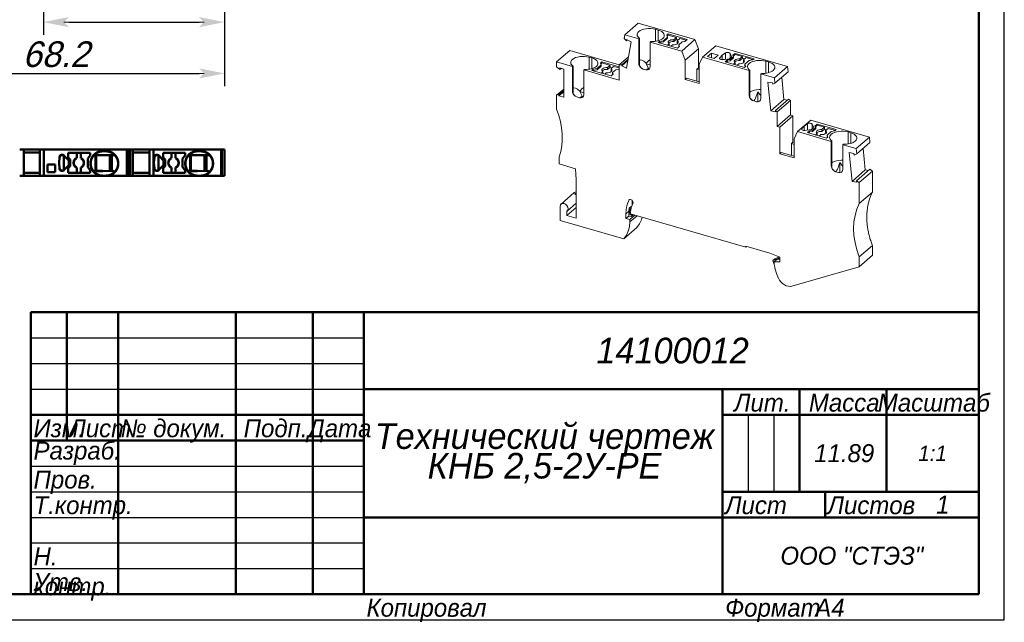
# Model space of a CAD drawing. Header units: millimetres. Extents: x 0 to 297, y 0 to 210.
# Tile 2 of 3: x 105 to 297, y 0 to 117. Entities that reach past the tile are written whole.
import ezdxf

# ---------------------------------------------------------------- set-up
doc = ezdxf.new("R2010")
doc.units = ezdxf.units.MM
doc.styles.add('TextStyle_1', font='T-FLEX Type A.TTF', dxfattribs={"oblique": 15, "height": 5})
doc.dimstyles.new('DIM_ST_1', dxfattribs={"dimtxt": 5, "dimasz": 5, "dimexe": 2.5, "dimexo": 0, "dimtad": 1, "dimrnd": 0.01, "dimdsep": 46, "dimtxsty": 'TextStyle_1', "dimblk": 'Arrow_3_C7_Status', "dimcen": 0.09, "dimclrd": 7, "dimclre": 7, "dimclrt": 7, "dimazin": 0, "dimtfac": 1, "dimtdec": 0, "dimtmove": 0, "dimatfit": 0, "dimldrblk": 'NONE', "dimfxl": 1, "dimtvp": 1, "dimtolj": 1, "dimarcsym": 0})

# ---------------------------------------------------------------- blocks, each defined once
blk = doc.blocks.new('Arrow_3_C7_Status')
at = {"color": 7, "lineweight": 0, "flags": 128}
blk.add_lwpolyline([(-1, 0), (-0.8, 0)], dxfattribs=at)
at = {"color": 7}
blk.add_solid([(-1, -0.2), (0, 0), (-0.8, 0), (-1, 0.2)], dxfattribs=at)
blk = doc.blocks.new('*D7')
at = {"color": 7, "lineweight": -2}
for p, q in [((144.8, 137.82), (144.8, 114.1)), ((109.43, 131.55), (109.43, 114.1)), ((114.43, 116.6), (139.8, 116.6))]:
    blk.add_line(p, q, dxfattribs=at)
at = {"layer": 'Defpoints', "color": 0}
for p in [(144.8, 137.82), (109.43, 131.55), (144.8, 116.6)]:
    blk.add_point(p, dxfattribs=at)
at = {"color": 7, "lineweight": -2, "xscale": 5, "yscale": 5, "zscale": 5}
for p, rotation in [((109.43, 116.6), 180), ((144.8, 116.6), 360)]:
    blk.add_blockref('Arrow_3_C7_Status', p, dxfattribs=dict(at, rotation=rotation))
blk = doc.blocks.new('_None')
blk = doc.blocks.new('*D8')
at = {"color": 7, "lineweight": -2}
for p, q in [((76.61, 153.63), (76.61, 104.1)), ((144.8, 152.04), (144.8, 104.1)), ((81.61, 106.6), (139.8, 106.6))]:
    blk.add_line(p, q, dxfattribs=at)
at = {"layer": 'Defpoints', "color": 0}
for p in [(76.61, 153.63), (144.8, 152.04), (144.8, 106.6)]:
    blk.add_point(p, dxfattribs=at)
at = {"color": 7, "lineweight": -2, "xscale": 5, "yscale": 5, "zscale": 5}
for p, rotation in [((76.61, 106.6), 180), ((144.8, 106.6), 360)]:
    blk.add_blockref('Arrow_3_C7_Status', p, dxfattribs=dict(at, rotation=rotation))
blk = doc.blocks.new('_FR1Страница_1')
at = {"color": 7, "lineweight": 25, "flags": 128}
for points in [[(297, 0), (297, 210)], [(107, 55), (172, 55)], [(107, 50), (172, 50)], [(107, 45), (172, 45)], [(247, 40), (247, 25)], [(252, 40), (252, 25)], [(107, 30), (172, 30)], [(107, 25), (172, 25)], [(107, 20), (172, 20)], [(242, 20), (292, 20)], [(107, 15), (172, 15)], [(107, 10), (172, 10)], [(0, 0), (297, 0)]]:
    blk.add_lwpolyline(points, dxfattribs=at)
at = {"color": 7, "lineweight": 50, "flags": 128}
for points in [[(292, 205), (292, 5)], [(107, 5), (107, 60)], [(107, 60), (292, 60)], [(114, 60), (114, 35)], [(124, 60), (124, 5)], [(147, 60), (147, 5)], [(162, 60), (162, 5)], [(172, 60), (172, 5)], [(172, 45), (292, 45)], [(242, 45), (242, 5)], [(257, 45), (257, 25)], [(274, 45), (274, 25)], [(107, 40), (172, 40)], [(242, 40), (292, 40)], [(107, 35), (172, 35)], [(242, 25), (292, 25)], [(262, 25), (262, 20)], [(172, 20), (292, 20)], [(292, 5), (20, 5)]]:
    blk.add_lwpolyline(points, dxfattribs=at)
at = {"color": 7}
for s, insert, char_height, width, attachment_point in [('{\\fT-FLEX Type A|b0|i1;\\l\\P}', (110.5, 59.125), 3.5, 8.75, 2), ('{\\fT-FLEX Type A|b0|i1;\\l\\P}', (114, 59.125), 3.5, 11.75, 1), ('{\\fT-FLEX Type A|b0|i1;\\l \\P}', (124, 59.125), 3.5, 24.75, 1), ('{\\fT-FLEX Type A|b0|i1;\\l\\P}', (162, 59.125), 3.5, 11.75, 1), ('{\\fT-FLEX Type A|b0|i1;\\l\\fT-FLEX Type A|b0|i0;\\P}', (110.5, 54.125), 3.5, 8.75, 2), ('{\\fT-FLEX Type A|b0|i1;\\l\\P}', (114, 54.125), 3.5, 11.75, 1), ('{\\fT-FLEX Type A|b0|i1;\\l \\P}', (124, 54.125), 3.5, 24.75, 1), ('{\\fT-FLEX Type A|b0|i1;\\l\\P}', (162, 54.125), 3.5, 11.75, 1), ('\\pl0.5;{\\fT-FLEX Type A|b0|i1;\\l14100012 \\P}', (232, 52.5), 5, 122.5, 5), ('{\\fT-FLEX Type A|b0|i1;\\l\\P}', (110.5, 49.125), 3.5, 8.75, 2), ('{\\fT-FLEX Type A|b0|i1;\\l\\P}', (114, 49.125), 3.5, 11.75, 1), ('{\\fT-FLEX Type A|b0|i1;\\l \\P}', (124, 49.125), 3.5, 24.75, 1), ('{\\fT-FLEX Type A|b0|i1;\\l\\P}', (162, 49.125), 3.5, 11.75, 1), ('\\pl0.5;{\\fT-FLEX Type A|b0|i1;\\lМасштаб\\P}', (283, 44.125), 3.5, 19.75, 2), ('{\\fT-FLEX Type A|b0|i1;\\l \\P}', (110.5, 44.125), 3.5, 8.75, 2), ('{\\fT-FLEX Type A|b0|i1;\\l\\P}', (114, 44.125), 3.5, 11.75, 1), ('{\\fT-FLEX Type A|b0|i1;\\l \\P}', (124, 44.125), 3.5, 24.75, 1), ('{\\fT-FLEX Type A|b0|i1;\\l\\P}', (162, 44.125), 3.5, 11.75, 1), ('\\pl0.5;{\\fT-FLEX Type A|b0|i1;\\lЛит.\\P}', (249.5, 44.125), 3.5, 16.75, 2), ('\\pl0.5;{\\fT-FLEX Type A|b0|i1;\\lМасса\\P}', (265.5, 44.125), 3.5, 18.75, 2), ('\\pl0.5;{\\fT-FLEX Type A|b0|i1;\\lИзм.\\H0.857143x;\\P}', (107, 39.125), 3.5, 8.75, 1), ('\\pl0.5;{\\fT-FLEX Type A|b0|i1;\\lЛист\\fT-FLEX Type A|b0|i0;\\H0.857143x;\\P}', (114, 39.125), 3.5, 11.75, 1), ('\\pl0.5;{\\fT-FLEX Type A|b0|i1;\\l№ докум.\\P}', (124, 39.125), 3.5, 24.75, 1), ('\\pl0.5;{\\fT-FLEX Type A|b0|i1;\\lПодп.\\P}', (154.5, 39.125), 3.5, 16.75, 2), ('\\pl0.5;{\\fT-FLEX Type A|b0|i1;\\lДата\\fT-FLEX Type A|b0|i0;\\H0.857143x;\\P}', (167, 39.125), 3.5, 11.75, 2), ('\\pl0.5;{\\fT-FLEX Type A|b0|i1;\\lРазраб.\\P}', (107, 32.5), 3.5, 18.75, 4), ('\\pl0.5;{\\fT-FLEX Type A|b0|i1;\\l\\P}', (124, 34.125), 3.5, 24.75, 1), ('\\pl0.5;{\\fT-FLEX Type A|b0|i1;\\l\\H0.857143x;\\P}', (162, 34.125), 3.5, 11.75, 1), ('\\pl0.5;{\\fT-FLEX Type A|b0|i1;\\l11.89\\P}', (265.5, 32.5), 3.5, 18.75, 5), ('{\\fT-FLEX Type A|b0|i1;\\l1:1\\P}', (283, 32.5), 3, 19.5, 5), ('\\pl0.5;{\\fT-FLEX Type A|b0|i1;\\l\\P}', (244.5, 32.5), 3.5, 6.75, 5), ('\\pl0.5;{\\fT-FLEX Type A|b0|i1;\\l\\P}', (249.5, 32.5), 3.5, 6.75, 5), ('\\pl0.5;{\\fT-FLEX Type A|b0|i1;\\l\\P}', (254.5, 32.5), 3.5, 6.75, 5), ('\\pl0.5;{\\fT-FLEX Type A|b0|i1;\\l\\H0.857143x;\\P}', (283, 32.5), 3.5, 19.75, 5), ('\\pl0.5;{\\fT-FLEX Type A|b0|i1;\\lПров.\\P}', (107, 29.125), 3.5, 18.75, 1), ('\\pl0.5;{\\fT-FLEX Type A|b0|i1;\\l\\P}', (124, 29.125), 3.5, 24.75, 1), ('\\pl0.5;{\\fT-FLEX Type A|b0|i1;\\l\\P}', (162, 29.125), 3.5, 11.75, 1), ('\\pl0.5;{\\fT-FLEX Type A|b0|i1;\\lТ.контр.\\P}', (107, 24.125), 3.5, 18.75, 1), ('\\pl0.5;{\\fT-FLEX Type A|b0|i1;\\l\\P}', (124, 24.125), 3.5, 24.75, 1), ('\\pl0.5;{\\fT-FLEX Type A|b0|i1;\\l\\H0.857143x;\\P}', (162, 24.125), 3.5, 11.75, 1), ('\\pl0.5;{\\fT-FLEX Type A|b0|i1;\\lЛист\\P}', (242, 24.125), 3.5, 11.75, 1), ('\\pl0.5;{\\fT-FLEX Type A|b0|i1;\\l\\H0.857143x;\\P}', (257, 24.125), 3.5, 11.75, 2), ('\\pl0.5;{\\fT-FLEX Type A|b0|i1;\\lЛистов\\P}', (262, 24.125), 3.5, 17.75, 1), ('{\\fT-FLEX Type A|b0|i1;\\l1\\P}', (285, 22.5), 3.5, 15.75, 5), ('\\pl0.5;{\\fT-FLEX Type A|b0|i1;\\l\\H0.857143x;\\P}', (285, 24.125), 3.5, 15.75, 2), ('{\\fT-FLEX Type A|b0|i1;\\l\\P}', (257, 22.5), 3.5, 11.75, 5), ('{\\fT-FLEX Type A|b0|i1;\\l}', (207, 20), 3, 71.5, 5), ('\\pl0.5;{\\fT-FLEX Type A|b0|i1;\\l\\P}', (107, 19.125), 3.5, 18.75, 1), ('\\pl0.5;{\\fT-FLEX Type A|b0|i1;\\l\\P}', (124, 19.125), 3.5, 24.75, 1), ('\\pl0.5;{\\fT-FLEX Type A|b0|i1;\\l\\P}', (162, 19.125), 3.5, 11.75, 1), ('\\pl0.5;{\\fT-FLEX Type A|b0|i1;\\lН. контр.\\P}', (107, 14.125), 3.5, 18.75, 1), ('\\pl0.5;{\\fT-FLEX Type A|b0|i1;\\l\\P}', (124, 14.125), 3.5, 24.75, 1), ('\\pl0.5;{\\fT-FLEX Type A|b0|i1;\\l\\H0.857143x;\\P}', (162, 14.125), 3.5, 11.75, 1), ('\\pl0.5;{\\fT-FLEX Type A|b0|i1;\\lООО "СТЭЗ"\\P}', (267, 12.5), 3.5, 51.75, 5), ('\\pl0.6;{\\fT-FLEX Type A|b0|i1;\\l \\P}', (207, 12.5), 3.5, 71.75, 5), ('\\pl0.5;{\\fT-FLEX Type A|b0|i1;\\lУтв.\\P}', (107, 9.125), 3.5, 18.75, 1), ('\\pl0.5;{\\fT-FLEX Type A|b0|i1;\\l\\P}', (124, 9.125), 3.5, 24.75, 1), ('\\pl0.5;{\\fT-FLEX Type A|b0|i1;\\l\\H0.857143x;\\P}', (162, 9.125), 3.5, 11.75, 1), ('\\pl0.5;{\\fT-FLEX Type A|b0|i1;\\lКопировал\\P}', (172, 4.125), 3.5, 23.566, 1), ('\\pl0.5;{\\fT-FLEX Type A|b0|i1;\\l\\P}', (193.816, 4.125), 3.5, 40.967, 1), ('\\pl0.5;{\\fT-FLEX Type A|b0|i1;\\lФормат\\P}', (242, 4.125), 3.5, 18.675, 1), ('\\pl0.5;{\\fT-FLEX Type A|b0|i1;\\l\\P}', (258.925, 4.125), 3.5, 9.825, 1), ('{\\fT-FLEX Type A|b0|i1;\\lA4\\P}', (262.962, 4.125), 3.5, 9.825, 2)]:
    blk.add_mtext(s, dxfattribs=dict(at, insert=insert, char_height=char_height, width=width, attachment_point=attachment_point))
at = {"color": 7, "insert": (207, 32.5), "char_height": 5, "width": 72.5, "attachment_point": 5, "line_spacing_factor": 0.692771}
blk.add_mtext('\\pl0.5;{\\fT-FLEX Type A|b0|i1;\\lТехнический чертеж\\PКНБ 2,5-2У-PE\\P}', dxfattribs=at)
blk = doc.blocks.new('Страница_1')
at = {"color": 7, "lineweight": 18, "flags": 128}
for points in [[(222.948, 114.155), (225.523, 116.385)], [(236.596, 113.188), (225.523, 116.385)], [(225.636, 114.764), (225.91, 114.955), (226.253, 115.116), (226.653, 115.24), (227.093, 115.323), (227.558, 115.362), (228.028, 115.354), (228.486, 115.301), (228.914, 115.203)], [(222.814, 113.433), (222.948, 114.155)], [(223.22, 112.975), (222.814, 113.433)], [(225.648, 113.375), (222.948, 114.155)], [(225.758, 113.469), (225.58, 113.616), (225.446, 113.773), (225.357, 113.938), (225.317, 114.108), (225.325, 114.279), (225.382, 114.448), (225.487, 114.61), (225.636, 114.764)], [(225.648, 113.375), (225.758, 113.469)], [(225.758, 113.469), (225.758, 108.19)], [(228.009, 112.819), (228.351, 112.816), (228.691, 112.836), (229.021, 112.881), (229.335, 112.948), (229.627, 113.037), (229.891, 113.146), (230.121, 113.273), (230.313, 113.414)], [(229.434, 115.053), (228.914, 115.203)], [(228.914, 112.866), (228.914, 115.203)], [(230.313, 113.414), (230.507, 113.628), (230.614, 113.858), (230.629, 114.093), (230.552, 114.325), (230.387, 114.545), (230.138, 114.745), (229.817, 114.916), (229.434, 115.053)], [(229.434, 115.053), (229.434, 112.978)], [(231.26, 113.685), (230.442, 112.977)], [(230.442, 112.76), (231.26, 113.469)], [(231.381, 114.289), (231.125, 114.068)], [(231.125, 114.068), (231.26, 113.685)], [(231.381, 114.073), (231.184, 113.902)], [(231.26, 113.685), (231.26, 113.469)], [(235.105, 113.214), (231.381, 114.289)], [(231.381, 114.289), (231.381, 114.073)], [(231.381, 114.073), (232.983, 113.61)], [(232.479, 113.174), (232.983, 113.61)], [(232.983, 113.61), (232.983, 113.264)], [(233.676, 113.41), (233.172, 112.974)], [(233.676, 113.41), (234.917, 113.052)], [(223.22, 112.975), (223.261, 113.196)], [(223.22, 112.975), (223.4, 113.131)], [(223.222, 107.652), (224.174, 112.772)], [(224.174, 112.772), (223.261, 113.196)], [(225.648, 113.375), (225.648, 108.569)], [(227.9, 112.725), (228.009, 112.819)], [(227.9, 112.725), (227.9, 107.919)], [(234.021, 110.958), (227.9, 112.725)], [(229.711, 112.844), (229.456, 112.622)], [(229.456, 112.622), (233.18, 111.547)], [(229.711, 112.627), (229.643, 112.568)], [(230.442, 112.977), (229.711, 112.844)], [(229.711, 112.627), (229.711, 112.844)], [(229.711, 112.627), (230.442, 112.76)], [(230.442, 112.977), (230.442, 112.76)], [(231.246, 112.106), (231.562, 112.38)], [(231.562, 112.38), (231.426, 112.507), (231.368, 112.649), (231.394, 112.793), (231.501, 112.927)], [(231.436, 112.498), (231.501, 112.58)], [(231.501, 112.927), (231.68, 113.04), (231.916, 113.123), (232.19, 113.169), (232.479, 113.174)], [(231.501, 112.58), (231.68, 112.694), (231.916, 112.777), (232.19, 112.823), (232.479, 112.827)], [(231.562, 112.38), (231.562, 112.034)], [(232.255, 112.18), (231.938, 111.906)], [(233.172, 112.974), (233.308, 112.846), (233.365, 112.705), (233.34, 112.561), (233.233, 112.427), (233.054, 112.313), (232.818, 112.23), (232.544, 112.185), (232.255, 112.18)], [(232.983, 113.264), (232.479, 112.827)], [(232.479, 113.174), (232.479, 112.827)], [(232.983, 113.264), (233.376, 113.151)], [(233.172, 112.974), (233.172, 112.627)], [(233.172, 112.627), (233.298, 112.509)], [(233.18, 111.547), (233.615, 111.925)], [(233.469, 112.198), (234.123, 112.764)], [(233.615, 111.925), (233.469, 112.198)], [(233.469, 112.198), (233.469, 111.981)], [(233.469, 111.981), (233.536, 111.856)], [(234.021, 110.958), (236.596, 113.188)], [(234.123, 112.764), (234.669, 112.837)], [(234.669, 112.837), (235.105, 113.214)], [(236.596, 113.188), (237.273, 111.39)], [(238.104, 109.779), (240.679, 112.009)], [(254.683, 107.967), (240.679, 112.009)], [(209.609, 108.825), (212.184, 111.055)], [(221.823, 108.273), (212.184, 111.055)], [(212.689, 109.322), (212.963, 109.513), (213.306, 109.674), (213.706, 109.798), (214.146, 109.881), (214.61, 109.919), (215.081, 109.912), (215.539, 109.858), (215.967, 109.761)], [(215.967, 109.761), (215.967, 107.424)], [(216.487, 109.611), (215.967, 109.761)], [(217.365, 107.972), (217.56, 108.186), (217.666, 108.415), (217.682, 108.65), (217.605, 108.882), (217.44, 109.103), (217.191, 109.302), (216.869, 109.474), (216.487, 109.611)], [(216.487, 109.611), (216.487, 107.536)], [(221.803, 108.255), (223.628, 109.836)], [(234.021, 110.958), (234.698, 109.16)], [(237.273, 111.39), (234.698, 109.16)], [(237.273, 111.39), (237.273, 107.666)], [(238.104, 109.779), (237.426, 108.373)], [(247.212, 107.15), (238.104, 109.779)], [(239.825, 110.553), (239.075, 109.903)], [(239.075, 109.903), (240.374, 109.528)], [(239.825, 109.687), (239.825, 110.553)], [(241.124, 110.178), (239.825, 110.553)], [(240.374, 109.528), (241.124, 110.178)], [(241.476, 109.63), (241.436, 109.563), (241.436, 109.492), (241.474, 109.424), (241.549, 109.365), (241.655, 109.318), (241.782, 109.288), (241.921, 109.276), (242.061, 109.285)], [(241.935, 110.131), (241.476, 109.63)], [(241.476, 109.63), (241.476, 109.423)], [(242.574, 110.58), (241.935, 110.131)], [(241.935, 110.131), (241.935, 109.277)], [(243.464, 110.5), (243.409, 110.565), (243.32, 110.619), (243.204, 110.659), (243.07, 110.682), (242.929, 110.684), (242.792, 110.667), (242.671, 110.631), (242.574, 110.58)], [(242.574, 110.58), (242.574, 109.353)], [(243.811, 109.854), (243.353, 109.458)], [(243.464, 110.5), (243.464, 109.554)], [(243.811, 109.854), (243.464, 110.5)], [(244.169, 109.864), (243.515, 109.298)], [(244.169, 109.647), (243.515, 109.081)], [(244.458, 110.514), (244.022, 110.137)], [(244.022, 110.137), (244.169, 109.864)], [(244.458, 110.298), (244.101, 109.989)], [(244.169, 109.864), (244.169, 109.647)], [(244.458, 110.514), (244.458, 110.298)], [(248.182, 109.439), (244.458, 110.514)], [(244.458, 110.298), (245.887, 109.885)], [(245.383, 109.449), (245.887, 109.885)], [(245.887, 109.885), (245.887, 109.539)], [(246.58, 109.685), (246.075, 109.249)], [(246.58, 109.685), (247.994, 109.277)], [(212.701, 107.933), (209.609, 108.825)], [(209.609, 108.825), (209.609, 107.869)], [(209.609, 107.869), (210.216, 107.344)], [(210.216, 107.344), (210.216, 107.665)], [(210.216, 107.665), (210.995, 107.44)], [(212.811, 108.027), (212.633, 108.173), (212.499, 108.331), (212.41, 108.496), (212.37, 108.666), (212.378, 108.837), (212.435, 109.005), (212.539, 109.168), (212.689, 109.322)], [(212.701, 107.933), (212.811, 108.027)], [(212.701, 103.126), (212.701, 107.933)], [(212.811, 108.027), (212.811, 102.748)], [(215.062, 107.377), (215.404, 107.373), (215.744, 107.394), (216.074, 107.438), (216.388, 107.506), (216.68, 107.595), (216.944, 107.704), (217.174, 107.83), (217.365, 107.972)], [(218.313, 108.243), (217.495, 107.534)], [(217.495, 107.318), (218.313, 108.026)], [(218.434, 108.847), (218.178, 108.626)], [(218.178, 108.626), (218.313, 108.243)], [(218.434, 108.63), (218.237, 108.46)], [(218.313, 108.026), (218.313, 108.243)], [(218.434, 108.847), (218.434, 108.63)], [(221.803, 107.874), (218.434, 108.847)], [(218.434, 108.63), (220.036, 108.168)], [(218.554, 107.484), (218.733, 107.598), (218.969, 107.681), (219.243, 107.727), (219.532, 107.731)], [(219.532, 107.731), (220.036, 108.168)], [(220.036, 107.822), (219.532, 107.385)], [(219.532, 107.731), (219.532, 107.385)], [(220.036, 108.168), (220.036, 107.822)], [(220.036, 107.822), (220.429, 107.708)], [(220.729, 107.968), (220.225, 107.531)], [(220.729, 107.968), (221.803, 107.658)], [(221.803, 108.255), (222.351, 108.297)], [(221.803, 108.255), (221.803, 105.305)], [(223.491, 109.099), (222.31, 108.076)], [(222.351, 108.297), (222.31, 108.076)], [(223.222, 107.652), (222.31, 108.076)], [(222.351, 108.297), (223.532, 109.32)], [(225.648, 108.569), (225.714, 108.218), (225.902, 107.883), (226.183, 107.614), (226.514, 107.453)], [(225.758, 108.19), (225.686, 108.354), (225.659, 108.451), (225.648, 108.569)], [(227.093, 108.596), (226.653, 108.961), (226.253, 109.17), (225.91, 109.214), (225.758, 109.146)], [(225.758, 108.19), (225.894, 107.944), (226.066, 107.73), (226.274, 107.561), (226.514, 107.453)], [(227.9, 107.919), (227.834, 107.606), (227.646, 107.379), (227.366, 107.273), (227.034, 107.302)], [(227.9, 109.319), (227.553, 109.078), (227.093, 108.596)], [(227.093, 108.596), (227.111, 108.494)], [(227.111, 108.494), (227.544, 107.619)], [(227.111, 108.494), (227.9, 108.266)], [(234.698, 109.16), (234.698, 105.436)], [(237.273, 107.666), (236.986, 107.417)], [(237.273, 107.666), (237.426, 107.622)], [(237.426, 104.649), (237.426, 108.373)], [(242.061, 109.285), (242.36, 109.325)], [(242.36, 109.325), (243.353, 109.458)], [(242.968, 109.225), (242.533, 108.847)], [(242.533, 108.847), (246.257, 107.772)], [(242.968, 109.008), (242.72, 108.793)], [(243.515, 109.298), (242.968, 109.225)], [(242.968, 109.008), (242.968, 109.225)], [(243.515, 109.081), (242.968, 109.008)], [(243.515, 109.298), (243.515, 109.081)], [(244.149, 108.381), (244.466, 108.655)], [(245.383, 109.449), (245.094, 109.444), (244.82, 109.398), (244.584, 109.315), (244.405, 109.202), (244.298, 109.068), (244.272, 108.924), (244.33, 108.782), (244.466, 108.655)], [(245.383, 109.102), (245.094, 109.098), (244.82, 109.052), (244.584, 108.969), (244.405, 108.855), (244.339, 108.773)], [(244.466, 108.655), (244.466, 108.309)], [(245.159, 108.455), (244.842, 108.181)], [(245.159, 108.455), (245.448, 108.46), (245.721, 108.505), (245.958, 108.588), (246.137, 108.702)], [(245.383, 109.102), (245.887, 109.539)], [(245.383, 109.449), (245.383, 109.102)], [(245.887, 109.539), (246.28, 109.426)], [(246.075, 109.249), (246.075, 108.902)], [(246.137, 108.702), (246.243, 108.836), (246.269, 108.98), (246.211, 109.121), (246.075, 109.249)], [(246.202, 108.784), (246.075, 108.902)], [(246.257, 107.772), (246.512, 107.994)], [(246.377, 108.377), (247.195, 109.085)], [(246.377, 108.16), (246.377, 108.377)], [(246.512, 107.994), (246.377, 108.377)], [(246.454, 107.943), (246.377, 108.16)], [(247.322, 107.244), (247.144, 107.391), (247.01, 107.548), (246.922, 107.713), (246.881, 107.883), (246.89, 108.054), (246.946, 108.222), (247.051, 108.385), (247.2, 108.539)], [(247.195, 109.085), (247.926, 109.218)], [(247.2, 108.539), (247.474, 108.73), (247.817, 108.891), (248.217, 109.015), (248.657, 109.098), (249.122, 109.137), (249.592, 109.129), (250.05, 109.076), (250.479, 108.978)], [(247.926, 109.218), (248.182, 109.439)], [(250.479, 108.978), (250.479, 106.641)], [(250.479, 108.978), (250.998, 108.828)], [(251.877, 107.189), (252.071, 107.403), (252.178, 107.633), (252.193, 107.868), (252.116, 108.1), (251.951, 108.32), (251.702, 108.52), (251.381, 108.691), (250.998, 108.828)], [(250.998, 108.828), (250.998, 108.286)], [(250.998, 106.753), (250.998, 108.286)], [(252.108, 105.737), (254.683, 107.967)], [(254.683, 107.967), (254.79, 106.922)], [(210.216, 107.344), (210.494, 107.585)], [(210.995, 107.44), (210.995, 101.963)], [(214.953, 107.283), (215.062, 107.377)], [(214.953, 102.476), (214.953, 107.283)], [(214.953, 107.283), (221.803, 105.305)], [(216.764, 107.401), (216.509, 107.18)], [(216.509, 107.18), (220.233, 106.105)], [(216.764, 107.185), (216.696, 107.126)], [(217.495, 107.534), (216.764, 107.401)], [(216.764, 107.401), (216.764, 107.185)], [(216.764, 107.185), (217.495, 107.318)], [(217.495, 107.318), (217.495, 107.534)], [(218.298, 106.663), (218.615, 106.938)], [(218.615, 106.938), (218.479, 107.065), (218.421, 107.206), (218.447, 107.35), (218.554, 107.484)], [(218.489, 107.056), (218.554, 107.138)], [(218.554, 107.138), (218.733, 107.251), (218.969, 107.334), (219.243, 107.38), (219.532, 107.385)], [(218.615, 106.938), (218.615, 106.591)], [(219.308, 106.738), (218.991, 106.463)], [(220.225, 107.531), (220.361, 107.404), (220.418, 107.262), (220.393, 107.119), (220.286, 106.984), (220.107, 106.871), (219.871, 106.788), (219.597, 106.742), (219.308, 106.738)], [(220.225, 107.531), (220.225, 107.185)], [(220.225, 107.185), (220.351, 107.066)], [(220.233, 106.105), (220.668, 106.482)], [(220.522, 106.755), (221.176, 107.322)], [(220.522, 106.539), (220.522, 106.755)], [(220.668, 106.482), (220.522, 106.755)], [(220.522, 106.539), (220.589, 106.414)], [(221.176, 107.322), (221.722, 107.395)], [(221.722, 107.395), (221.803, 107.465)], [(226.514, 107.453), (227.034, 107.302)], [(227.255, 107.272), (227.034, 107.302)], [(227.159, 107.285), (227.544, 107.619)], [(227.27, 107.269), (227.254, 107.269)], [(227.544, 107.619), (227.544, 107.34)], [(236.986, 107.417), (236.986, 105.108)], [(237.426, 107.29), (236.986, 107.417)], [(247.212, 107.15), (247.322, 107.244)], [(247.212, 102.344), (247.212, 107.15)], [(247.322, 107.244), (247.322, 101.965)], [(249.464, 106.5), (249.573, 106.594)], [(252.108, 105.737), (249.464, 106.5)], [(249.464, 101.694), (249.464, 106.5)], [(249.573, 106.594), (249.915, 106.591), (250.255, 106.611), (250.585, 106.656), (250.899, 106.723), (251.191, 106.812), (251.455, 106.921), (251.685, 107.048), (251.877, 107.189)], [(252.108, 105.737), (252.215, 104.692)], [(252.215, 104.692), (254.79, 106.922)], [(253.987, 101.532), (253.547, 105.846)], [(214.953, 103.877), (214.606, 103.636), (214.146, 103.154)], [(234.986, 105.685), (234.698, 105.436)], [(234.698, 105.436), (237.426, 104.649)], [(234.986, 105.685), (237.426, 104.981)], [(250.84, 104.915), (251.761, 104.745)], [(251.412, 99.302), (250.84, 104.915)], [(251.786, 104.504), (251.761, 104.745)], [(251.786, 104.504), (252.215, 104.692)], [(209.609, 102.333), (210.995, 103.533)], [(210.068, 102.466), (209.609, 102.333)], [(209.609, 99.635), (209.609, 102.333)], [(210.068, 102.466), (210.995, 103.268)], [(210.995, 103.033), (210.068, 102.23)], [(210.068, 102.466), (210.068, 102.23)], [(210.995, 101.963), (210.068, 102.23)], [(212.701, 103.126), (212.767, 102.776), (212.955, 102.441), (213.236, 102.172), (213.567, 102.01)], [(212.701, 103.126), (212.712, 103.009), (212.739, 102.911), (212.811, 102.748)], [(214.146, 103.154), (213.706, 103.519), (213.306, 103.727), (212.963, 103.771), (212.811, 103.703)], [(213.3, 102.14), (213.12, 102.286), (212.948, 102.501), (212.811, 102.748)], [(213.567, 102.01), (214.087, 101.86)], [(214.953, 102.476), (214.887, 102.164), (214.699, 101.937), (214.418, 101.83), (214.087, 101.86)], [(214.163, 103.051), (214.146, 103.154)], [(214.953, 102.823), (214.163, 103.051)], [(214.596, 102.176), (214.163, 103.051)], [(214.596, 102.176), (214.212, 101.843)], [(214.596, 102.176), (214.596, 101.898)], [(247.212, 102.344), (247.278, 101.993), (247.466, 101.658), (247.747, 101.389), (248.079, 101.227)], [(247.322, 101.965), (247.25, 102.129), (247.223, 102.226), (247.212, 102.344)], [(247.322, 102.952), (247.474, 103.058), (247.817, 103.219), (248.217, 103.343), (248.657, 103.426), (249.122, 103.464), (249.464, 103.459)], [(247.322, 101.965), (247.458, 101.719), (247.63, 101.505), (247.838, 101.336), (248.079, 101.227)], [(248.867, 103.012), (248.701, 102.495), (248.52, 101.99), (248.42, 101.745), (248.309, 101.51), (248.186, 101.301), (248.114, 101.217)], [(248.867, 103.012), (248.884, 101.052)], [(248.867, 103.012), (249.248, 102.513)], [(249.464, 102.295), (249.248, 102.513)], [(214.308, 101.83), (214.087, 101.86)], [(214.322, 101.826), (214.307, 101.827)], [(248.598, 101.077), (248.079, 101.227)], [(249.464, 101.694), (249.398, 101.381), (249.211, 101.154), (248.93, 101.048), (248.598, 101.077)], [(248.598, 101.077), (248.819, 101.047)], [(248.834, 101.044), (248.818, 101.044)], [(251.412, 99.302), (253.987, 101.532)], [(252.309, 99.374), (254.884, 101.604)], [(255.26, 101.328), (252.685, 99.098)], [(254.658, 101.409), (253.987, 101.532)], [(255.26, 101.328), (254.884, 101.604)], [(255.26, 98.49), (255.26, 101.328)], [(210.129, 90.316), (210.43, 91.362), (210.627, 92.462), (210.72, 93.604), (210.706, 94.781), (210.587, 95.982), (210.363, 97.198), (210.036, 98.419), (209.609, 99.635)], [(252.334, 99.133), (251.412, 99.302)], [(252.685, 99.098), (252.309, 99.374)], [(252.309, 99.374), (252.334, 99.133)], [(252.685, 96.26), (252.685, 99.098)], [(252.685, 96.26), (255.26, 98.49)], [(253.161, 96.123), (255.736, 98.353)], [(255.736, 98.353), (255.26, 98.49)], [(255.736, 98.353), (255.736, 93.157)], [(253.161, 96.123), (252.685, 96.26)], [(253.161, 96.123), (253.161, 90.927)], [(256.636, 95.25), (259.211, 97.48)], [(257.956, 96.327), (257.498, 95.825)], [(258.595, 96.776), (257.956, 96.327)], [(257.956, 95.472), (257.956, 96.327)], [(259.486, 96.695), (259.43, 96.76), (259.341, 96.815), (259.225, 96.855), (259.091, 96.877), (258.951, 96.879), (258.814, 96.862), (258.692, 96.827), (258.595, 96.776)], [(258.595, 96.776), (258.595, 95.549)], [(270.666, 94.173), (259.211, 97.48)], [(259.486, 96.695), (259.486, 95.749)], [(259.832, 96.049), (259.486, 96.695)], [(260.479, 96.709), (260.044, 96.332)], [(260.044, 96.332), (260.19, 96.059)], [(260.479, 96.493), (260.123, 96.184)], [(260.479, 96.709), (260.479, 96.493)], [(264.203, 95.634), (260.479, 96.709)], [(260.479, 96.493), (261.908, 96.08)], [(255.959, 93.843), (256.636, 95.25)], [(263.234, 93.345), (256.636, 95.25)], [(257.498, 95.825), (257.458, 95.758), (257.457, 95.687), (257.496, 95.619), (257.571, 95.56), (257.676, 95.513), (257.803, 95.483), (257.942, 95.471), (258.082, 95.48)], [(257.498, 95.825), (257.498, 95.618)], [(258.082, 95.48), (258.382, 95.52)], [(258.382, 95.52), (259.375, 95.653)], [(258.99, 95.42), (258.554, 95.042)], [(258.554, 95.042), (262.278, 93.967)], [(258.99, 95.203), (258.742, 94.988)], [(259.536, 95.493), (258.99, 95.42)], [(258.99, 95.203), (258.99, 95.42)], [(259.536, 95.276), (258.99, 95.203)], [(259.832, 96.049), (259.375, 95.653)], [(260.19, 96.059), (259.536, 95.493)], [(260.19, 95.843), (259.536, 95.276)], [(259.536, 95.493), (259.536, 95.276)], [(260.171, 94.576), (260.488, 94.85)], [(260.19, 96.059), (260.19, 95.843)], [(261.404, 95.644), (261.115, 95.639), (260.841, 95.593), (260.605, 95.51), (260.426, 95.397), (260.319, 95.263), (260.294, 95.119), (260.351, 94.977), (260.488, 94.85)], [(261.404, 95.297), (261.115, 95.293), (260.841, 95.247), (260.605, 95.164), (260.426, 95.051), (260.361, 94.969)], [(260.488, 94.85), (260.488, 94.504)], [(261.18, 94.65), (260.864, 94.376)], [(261.18, 94.65), (261.469, 94.655), (261.743, 94.701), (261.979, 94.784), (262.158, 94.897)], [(261.404, 95.644), (261.908, 96.08)], [(261.404, 95.297), (261.908, 95.734)], [(261.404, 95.644), (261.404, 95.297)], [(261.908, 96.08), (261.908, 95.734)], [(261.908, 95.734), (262.301, 95.621)], [(262.601, 95.88), (262.097, 95.444)], [(262.158, 94.897), (262.265, 95.031), (262.291, 95.175), (262.233, 95.316), (262.097, 95.444)], [(262.097, 95.444), (262.097, 95.097)], [(262.223, 94.979), (262.097, 95.097)], [(262.278, 93.967), (262.534, 94.189)], [(262.399, 94.572), (263.217, 95.28)], [(262.399, 94.355), (262.399, 94.572)], [(262.534, 94.189), (262.399, 94.572)], [(262.475, 94.138), (262.399, 94.355)], [(262.601, 95.88), (264.016, 95.472)], [(263.343, 93.44), (263.165, 93.586), (263.031, 93.743), (262.943, 93.908), (262.903, 94.078), (262.911, 94.249), (262.968, 94.418), (263.072, 94.58), (263.222, 94.734)], [(263.217, 95.28), (263.948, 95.413)], [(263.222, 94.734), (263.496, 94.926), (263.839, 95.086), (264.238, 95.211), (264.679, 95.293), (265.143, 95.332), (265.613, 95.324), (266.071, 95.271), (266.5, 95.174)], [(263.948, 95.413), (264.203, 95.634)], [(266.5, 95.174), (266.5, 92.836)], [(266.5, 95.174), (267.02, 95.024)], [(267.898, 93.384), (268.092, 93.599), (268.199, 93.828), (268.214, 94.063), (268.138, 94.295), (267.972, 94.515), (267.724, 94.715), (267.402, 94.887), (267.02, 95.024)], [(267.02, 95.024), (267.02, 92.948)], [(255.736, 93.157), (255.449, 92.908)], [(255.959, 92.76), (255.449, 92.908)], [(255.449, 92.908), (255.449, 90.598)], [(255.959, 93.092), (255.736, 93.157)], [(255.959, 93.843), (255.959, 90.119)], [(263.234, 93.345), (263.343, 93.44)], [(263.234, 93.345), (263.234, 88.539)], [(263.343, 93.44), (263.343, 88.16)], [(265.486, 92.695), (265.595, 92.79)], [(265.486, 92.695), (265.486, 87.889)], [(268.091, 91.943), (265.486, 92.695)], [(265.595, 92.79), (265.937, 92.786), (266.276, 92.806), (266.607, 92.851), (266.921, 92.918), (267.213, 93.007), (267.476, 93.116), (267.706, 93.243), (267.898, 93.384)], [(268.091, 91.943), (270.666, 94.173)], [(268.198, 90.886), (270.773, 93.116)], [(270.666, 94.173), (270.773, 93.116)], [(253.449, 91.176), (253.161, 90.927)], [(255.959, 90.119), (253.161, 90.927)], [(253.449, 91.176), (255.959, 90.451)], [(267.282, 85.541), (266.71, 91.153)], [(266.71, 91.153), (267.631, 90.984)], [(267.665, 90.652), (267.631, 90.984)], [(267.665, 90.652), (268.198, 90.886)], [(268.091, 91.943), (268.198, 90.886)], [(269.857, 87.771), (269.431, 91.953)], [(210.129, 88.93), (210.129, 90.316)], [(210.129, 88.93), (213.309, 88.012)], [(263.343, 88.16), (263.271, 88.324), (263.245, 88.421), (263.234, 88.539)], [(263.234, 88.539), (263.3, 88.188), (263.488, 87.853), (263.769, 87.584), (264.1, 87.423)], [(263.343, 89.147), (263.496, 89.253), (263.839, 89.414), (264.238, 89.538), (264.679, 89.621), (265.143, 89.659), (265.486, 89.654)], [(264.888, 89.207), (264.722, 88.691), (264.542, 88.185), (264.442, 87.94), (264.331, 87.705), (264.208, 87.496), (264.135, 87.412)], [(264.888, 89.207), (264.905, 87.247)], [(264.888, 89.207), (265.27, 88.708)], [(265.486, 88.49), (265.27, 88.708)], [(213.394, 85.822), (213.309, 88.012)], [(263.343, 88.16), (263.48, 87.915), (263.652, 87.7), (263.832, 87.553)], [(264.62, 87.273), (264.1, 87.423)], [(265.486, 87.889), (265.42, 87.576), (265.232, 87.349), (264.951, 87.243), (264.62, 87.273)], [(264.62, 87.273), (264.84, 87.242)], [(264.855, 87.239), (264.84, 87.239)], [(267.282, 85.541), (269.857, 87.771)], [(268.173, 85.676), (270.748, 87.906)], [(268.668, 85.312), (271.243, 87.542)], [(270.463, 87.659), (269.857, 87.771)], [(271.243, 87.542), (270.748, 87.906)], [(271.243, 83.441), (271.243, 87.542)], [(213.394, 85.822), (213.394, 78.374)], [(268.204, 85.371), (267.282, 85.541)], [(268.668, 85.312), (268.173, 85.676)], [(268.173, 85.676), (268.204, 85.371)], [(268.668, 81.211), (268.668, 85.312)], [(213.042, 83.345), (210.467, 81.115)], [(213.394, 83.466), (213.333, 83.471), (213.08, 83.375), (213.049, 83.338)], [(213.394, 83.239), (213.131, 83.011)], [(213.394, 82.883), (213.131, 83.011)], [(213.394, 82.935), (213.131, 83.011)], [(271.243, 83.441), (268.668, 81.211)], [(271.243, 83.441), (271.163, 83.276), (271.086, 83.11), (271.011, 82.941), (270.94, 82.771), (270.872, 82.598), (270.807, 82.423), (270.745, 82.247), (270.686, 82.069), (270.63, 81.889), (270.577, 81.707), (270.527, 81.523), (270.48, 81.338), (270.437, 81.151), (270.396, 80.963), (270.359, 80.773), (270.325, 80.582), (270.294, 80.389), (270.266, 80.195), (270.241, 80), (270.22, 79.803), (270.202, 79.605), (270.187, 79.406), (270.175, 79.205), (270.166, 79.004), (270.161, 78.802), (270.158, 78.598), (270.159, 78.394), (270.164, 78.189), (270.171, 77.983), (270.182, 77.776), (270.195, 77.568), (270.212, 77.36), (270.232, 77.151), (270.256, 76.942), (270.282, 76.732), (270.312, 76.521), (270.345, 76.31), (270.381, 76.099), (270.42, 75.888), (270.462, 75.676), (270.508, 75.464), (270.556, 75.252), (270.608, 75.039), (270.663, 74.827), (270.721, 74.614), (270.782, 74.402), (270.846, 74.19), (270.913, 73.978), (270.983, 73.766), (271.056, 73.554), (271.132, 73.343), (271.211, 73.132), (271.243, 73.049)], [(211.835, 80.21), (211.776, 80.525), (211.607, 80.827), (211.354, 81.069), (211.056, 81.214), (210.758, 81.241), (210.505, 81.145), (210.336, 80.941), (210.276, 80.66)], [(211.645, 79.755), (213.394, 81.269)], [(224.539, 81.431), (224.514, 81.584), (224.441, 81.734), (224.33, 81.863), (224.192, 81.956), (224.045, 82.003), (223.904, 81.998), (223.787, 81.942), (223.707, 81.841)], [(223.87, 81.981), (223.707, 81.841)], [(224.325, 80.817), (224.35, 81.839)], [(268.668, 81.211), (268.197, 80.097), (267.857, 78.903), (267.652, 77.642), (267.583, 76.328), (267.652, 74.974), (267.857, 73.595), (268.197, 72.205), (268.668, 70.819)], [(210.276, 77.932), (210.276, 80.66)], [(211.576, 78.899), (213.394, 80.474)], [(211.576, 79.704), (211.685, 79.794), (211.767, 79.911), (211.818, 80.052), (211.835, 80.21)], [(211.576, 79.704), (211.576, 78.899)], [(211.576, 78.899), (213.394, 78.374)], [(223.724, 79.708), (223.137, 79.199)], [(223.137, 79.199), (223.137, 78.265)], [(223.749, 80.297), (223.724, 79.708)], [(223.724, 79.708), (223.724, 79.382)], [(223.724, 79.382), (224.057, 79.669)], [(223.724, 79.382), (223.927, 79.564)], [(224.035, 79.466), (223.724, 79.197)], [(224.157, 78.995), (223.724, 79.197)], [(223.724, 79.197), (223.724, 78.774)], [(224.149, 80.644), (223.749, 80.297)], [(223.749, 80.297), (223.914, 80.062)], [(224.167, 80.281), (223.914, 80.062)], [(223.914, 80.062), (223.927, 79.564)], [(223.916, 78.108), (224.891, 78.952)], [(225.309, 78.832), (223.916, 77.626)], [(224.057, 79.678), (223.927, 79.564)], [(246.52, 72.709), (224.008, 79.207)], [(224.149, 80.644), (224.227, 80.532)], [(224.304, 79.122), (224.157, 78.995)], [(224.557, 79.033), (224.157, 78.687)], [(224.157, 78.995), (224.157, 78.687)], [(210.276, 77.932), (222.708, 74.343)], [(222.708, 74.343), (223.226, 75.017), (223.606, 75.802), (223.838, 76.679), (223.916, 77.626)], [(223.724, 78.774), (223.137, 78.265)], [(223.137, 78.265), (223.916, 78.108)], [(223.724, 78.774), (224.157, 78.687)], [(223.916, 77.626), (223.916, 78.108)], [(225.283, 76.573), (225.801, 77.247), (226.181, 78.032), (226.316, 78.541)], [(225.283, 76.573), (222.708, 74.343)], [(271.243, 73.049), (268.668, 70.819)], [(271.243, 73.049), (271.243, 71.129)], [(246.52, 72.882), (251.208, 71.529)], [(246.52, 72.882), (246.52, 72.709)], [(246.52, 72.709), (246.67, 72.839)], [(253.188, 70.784), (251.208, 71.529)], [(268.668, 68.899), (271.243, 71.129)], [(253.188, 70.646), (251.817, 70.082)], [(252.217, 70.428), (251.817, 70.082)], [(252.123, 69.152), (251.817, 70.082)], [(252.65, 70.363), (252.062, 69.855)], [(252.062, 69.463), (252.062, 69.855)], [(252.062, 69.855), (253.188, 69.831)], [(252.217, 70.428), (253.132, 70.805)], [(252.65, 70.363), (253.188, 70.352)], [(253.188, 69.831), (253.188, 70.784)], [(268.668, 70.819), (268.668, 68.899)], [(255.545, 65.111), (268.668, 68.899)], [(252.903, 66.642), (253.113, 66.261), (253.384, 65.911), (253.704, 65.607), (254.06, 65.36), (254.437, 65.182), (254.82, 65.078), (255.195, 65.054), (255.545, 65.111)]]:
    blk.add_lwpolyline(points, dxfattribs=at)
at = {"color": 7, "lineweight": 50, "flags": 128}
for points in [[(104.798, 91.778), (105.58, 91.778)], [(105.58, 91.778), (105.58, 86.628)], [(105.58, 91.778), (108.73, 91.778)], [(108.73, 91.203), (105.58, 91.203)], [(107.716, 91.778), (107.732, 91.778)], [(107.732, 91.778), (107.74, 91.778)], [(109.512, 91.778), (108.73, 91.778)], [(108.73, 91.778), (108.73, 86.628)], [(109.512, 86.628), (109.512, 91.778)], [(125.683, 91.778), (109.512, 91.778)], [(113.413, 87.73), (113.413, 90.575)], [(114.38, 89.61), (113.434, 90.556)], [(114.28, 91.078), (114.28, 90.206)], [(118.58, 91.078), (114.28, 91.078)], [(115.199, 91.778), (115.327, 91.778)], [(115.93, 90.069), (115.93, 91.078)], [(116.73, 91.078), (116.73, 90.069)], [(118.08, 89.971), (118.58, 90.566)], [(118.58, 90.566), (118.58, 91.078)], [(119.701, 87.537), (119.701, 90.678)], [(121.03, 90.678), (120.042, 90.678)], [(121.03, 91.428), (121.63, 91.428)], [(121.03, 90.678), (123.28, 90.678)], [(122.38, 87.58), (122.38, 90.678)], [(122.63, 87.586), (122.63, 90.678)], [(122.78, 87.589), (122.78, 90.678)], [(123.327, 90.725), (123.28, 90.678)], [(125.683, 91.778), (125.806, 91.778)], [(125.683, 86.628), (125.683, 91.778)], [(125.806, 86.628), (125.806, 91.778)], [(125.911, 91.778), (125.81, 91.778)], [(126.349, 91.778), (125.915, 91.778)], [(125.915, 86.628), (125.915, 91.778)], [(126.899, 91.778), (126.349, 91.778)], [(126.349, 91.778), (126.349, 86.628)], [(126.899, 86.628), (126.899, 91.778)], [(130.13, 91.778), (126.899, 91.778)], [(130.13, 91.203), (126.899, 91.203)], [(130.13, 91.778), (130.912, 91.778)], [(130.13, 91.778), (130.13, 86.628)], [(130.912, 86.628), (130.912, 91.778)], [(144.138, 91.778), (130.912, 91.778)], [(131.913, 87.73), (131.913, 90.575)], [(132.88, 89.61), (131.934, 90.556)], [(137.08, 91.078), (132.78, 91.078)], [(132.78, 91.078), (132.78, 90.206)], [(134.43, 90.069), (134.43, 91.078)], [(135.23, 91.078), (135.23, 90.069)], [(136.58, 89.971), (137.08, 90.566)], [(137.08, 90.566), (137.08, 91.078)], [(138.201, 90.678), (138.201, 87.537)], [(139.53, 90.678), (138.542, 90.678)], [(139.53, 91.428), (140.13, 91.428)], [(139.53, 90.678), (141.78, 90.678)], [(140.88, 87.58), (140.88, 90.678)], [(141.13, 87.586), (141.13, 90.678)], [(141.28, 90.678), (141.28, 87.589)], [(141.78, 90.678), (141.827, 90.725)], [(144.138, 91.778), (144.263, 91.778)], [(144.138, 86.628), (144.138, 91.778)], [(144.263, 86.628), (144.263, 91.778)], [(144.805, 91.778), (144.265, 91.778)], [(144.805, 86.628), (144.805, 91.778)], [(111.73, 88.828), (110.23, 88.828)], [(110.23, 88.828), (110.23, 87.328)], [(111.73, 87.328), (111.73, 88.828)], [(112.582, 90.25), (112.478, 89.153)], [(112.478, 89.153), (112.582, 88.055)], [(113.653, 87.968), (114.38, 88.695)], [(114.28, 90.206), (114.68, 89.806)], [(114.68, 88.499), (114.28, 88.099)], [(114.38, 89.61), (114.38, 88.695)], [(114.68, 89.806), (114.68, 88.499)], [(118.08, 88.335), (118.08, 89.971)], [(131.082, 90.25), (130.978, 89.153)], [(130.978, 89.153), (131.082, 88.055)], [(132.153, 87.968), (132.88, 88.695)], [(132.78, 90.206), (133.18, 89.806)], [(133.18, 88.499), (132.78, 88.099)], [(132.88, 89.61), (132.88, 88.695)], [(133.18, 89.806), (133.18, 88.499)], [(136.58, 88.335), (136.58, 89.971)], [(104.798, 86.628), (105.58, 86.628)], [(105.58, 87.203), (108.73, 87.203)], [(105.58, 86.628), (108.73, 86.628)], [(109.512, 86.628), (108.73, 86.628)], [(120.03, 86.628), (109.512, 86.628)], [(110.23, 87.328), (111.73, 87.328)], [(113.434, 87.749), (113.653, 87.968)], [(114.28, 88.099), (114.28, 87.228)], [(114.28, 87.228), (118.58, 87.228)], [(115.93, 87.228), (115.93, 88.236)], [(116.73, 88.236), (116.73, 87.228)], [(118.58, 87.739), (118.08, 88.335)], [(118.58, 87.228), (118.58, 87.739)], [(120.03, 86.628), (120.03, 86.846)], [(120.03, 86.628), (121.03, 86.628)], [(123.063, 87.595), (121.03, 87.559)], [(121.63, 86.628), (121.03, 86.628)], [(122.63, 86.628), (121.63, 86.628)], [(122.63, 86.628), (122.63, 86.846)], [(125.683, 86.628), (122.63, 86.628)], [(123.063, 87.595), (123.327, 87.33)], [(125.683, 86.628), (125.806, 86.628)], [(125.911, 86.628), (125.81, 86.628)], [(126.349, 86.628), (125.915, 86.628)], [(126.899, 86.628), (126.349, 86.628)], [(126.899, 87.203), (130.13, 87.203)], [(130.13, 86.628), (126.899, 86.628)], [(130.13, 86.628), (130.912, 86.628)], [(138.53, 86.628), (130.912, 86.628)], [(131.934, 87.749), (132.153, 87.968)], [(132.78, 88.099), (132.78, 87.228)], [(132.78, 87.228), (137.08, 87.228)], [(134.43, 87.228), (134.43, 88.236)], [(135.23, 88.236), (135.23, 87.228)], [(137.08, 87.739), (136.58, 88.335)], [(137.08, 87.228), (137.08, 87.739)], [(138.53, 86.628), (138.53, 86.846)], [(138.53, 86.628), (139.53, 86.628)], [(141.563, 87.595), (139.53, 87.559)], [(140.13, 86.628), (139.53, 86.628)], [(141.13, 86.628), (140.13, 86.628)], [(141.13, 86.628), (141.13, 86.846)], [(144.138, 86.628), (141.13, 86.628)], [(141.827, 87.33), (141.563, 87.595)], [(144.138, 86.628), (144.263, 86.628)], [(144.805, 86.628), (144.265, 86.628)]]:
    blk.add_lwpolyline(points, dxfattribs=at)
at = {"color": 7, "linetype": 'Continuous', "lineweight": 50, "const_width": 0.5}
for points in [[(113.434, 90.556, 0.6343725), (112.582, 90.25, 0.6343725)], [(121.03, 91.428, 0.4142136), (118.63, 89.028, 0.4142136)], [(119.614, 89.028, 0.0029076), (119.602, 90.678, 0.0029076)], [(119.602, 90.678, 0.0002995), (120.042, 90.678, 0.0002995)], [(124.03, 89.028, 0.414213), (121.63, 91.428, 0.414213)], [(131.934, 90.556, 0.6343725), (131.082, 90.25, 0.6343725)], [(139.53, 91.428, 0.4142136), (137.13, 89.028, 0.4142136)], [(138.114, 89.028, 0.0029076), (138.102, 90.678, 0.0029076)], [(138.102, 90.678, 0.0002993), (138.542, 90.678, 0.0002993)], [(142.53, 89.028, 0.4142135), (140.13, 91.428, 0.4142135)], [(115.93, 90.069, 0.6546537), (115.93, 88.236, 0.6546537)], [(117.33, 89.153, 0.2982166), (116.73, 90.069, 0.2982166)], [(116.73, 88.236, 0.2982166), (117.33, 89.153, 0.2982166)], [(118.63, 89.028, 0.2932528), (120.03, 86.846, 0.2932528)], [(119.604, 87.535, 0.0027916), (119.614, 89.028, 0.0027916)], [(122.63, 86.846, 0.2932528), (124.03, 89.028, 0.2932528)], [(134.43, 90.069, 0.6546537), (134.43, 88.236, 0.6546537)], [(135.83, 89.153, 0.2982166), (135.23, 90.069, 0.2982166)], [(135.23, 88.236, 0.2982166), (135.83, 89.153, 0.2982166)], [(137.13, 89.028, 0.2932528), (138.53, 86.846, 0.2932528)], [(138.104, 87.535, 0.0027916), (138.114, 89.028, 0.0027916)], [(141.13, 86.846, 0.2932528), (142.53, 89.028, 0.2932528)], [(112.582, 88.055, 0.6343725), (113.434, 87.749, 0.6343725)], [(119.977, 87.542, 0.0001563), (119.604, 87.535, 0.0001563)], [(119.977, 87.542, 0.0001616), (121.03, 87.559, 0.0001616)], [(120.03, 86.846, 0.1078592), (121.03, 86.628, 0.1078592)], [(121.63, 86.628, 0.1078526), (122.63, 86.846, 0.1078526)], [(131.082, 88.055, 0.6343725), (131.934, 87.749, 0.6343725)], [(138.477, 87.542, 0.0001538), (138.104, 87.535, 0.0001538)], [(138.477, 87.542, 0.0001616), (139.53, 87.559, 0.0001616)], [(138.53, 86.846, 0.1078592), (139.53, 86.628, 0.1078592)], [(140.13, 86.628, 0.1078592), (141.13, 86.846, 0.1078592)]]:
    blk.add_lwpolyline(points, format="xyb", dxfattribs=at)
at = {"color": 7, "linetype": 'Continuous', "lineweight": 18, "const_width": 0.18}
for points in [[(223.707, 81.841, 0.1128837), (223.137, 79.199, 0.1128837)], [(224.505, 81.272, 0.1024428), (224.008, 79.207, 0.1024428)], [(224.505, 81.272, 0.1130432), (224.539, 81.431, 0.1130432)], [(252.062, 69.463, 0.0704417), (252.903, 66.642, 0.0704417)]]:
    blk.add_lwpolyline(points, format="xyb", dxfattribs=at)
blk.add_blockref('_FR1Страница_1', (0, 0))
at = {"color": 7, "style": 'TextStyle_1', "oblique": 15}
blk.add_text('68.2', height=5, dxfattribs=at).set_placement((105.35, 107.851))
for base, p1, p2, picture, middle in [((144.805, 106.601), (76.609, 153.625), (144.805, 152.038), '*D8', (110.707, 106.601)), ((144.805, 116.601), (109.43, 131.551), (144.805, 137.821), '*D7', (127.117, 116.601))]:
    dim = blk.add_linear_dim(base=base, p1=p1, p2=p2, text=' ', dimstyle='DIM_ST_1')
    dim.commit()
    dim.dimension.update_dxf_attribs({"geometry": picture, "text_midpoint": middle, "dimtype": 160})

msp = doc.modelspace()

# ---------------------------------------------------------------- block references
msp.add_blockref('Страница_1', (0, 0))

doc.saveas('drawing.dxf')
